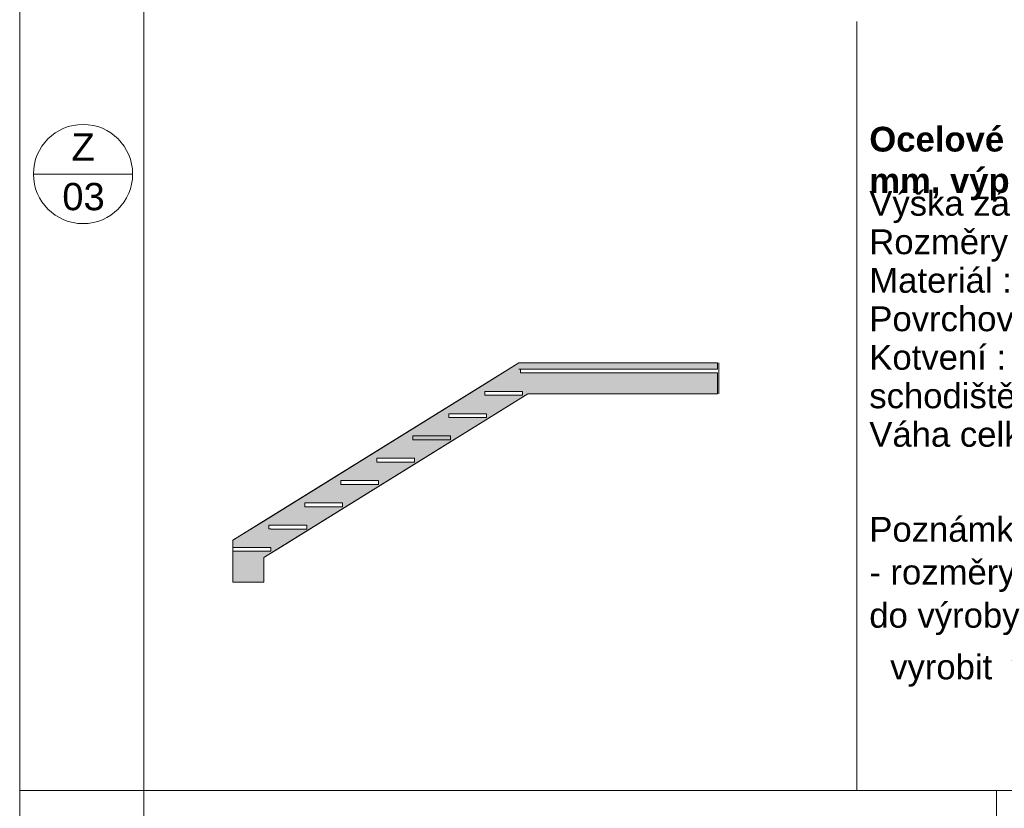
# Model space of a CAD drawing. Header units: millimetres. Extents: x 15381 to 191117, y -190522 to 367005.
# Tile 9 of 71: x 67117 to 75055, y -40912 to -34551. Entities that reach past the tile are written whole.
import ezdxf

# ---------------------------------------------------------------- set-up
doc = ezdxf.new("R2010")
doc.units = ezdxf.units.MM
doc.header["$MEASUREMENT"] = 0
for name, color, linetype in [('Interiér - schodiště', 7, 'Continuous'), ('Konstrukce – Dělicí čáry vrstev', 7, 'Continuous'), ('Výplně – Řezové', 7, 'Continuous')]:
    doc.layers.add(name, color=color, linetype=linetype)
doc.styles.add('GENEROVANÝ_STYL_1', font='txt')
doc.styles.add('GENEROVANÝ_STYL_2', font='txt')

msp = doc.modelspace()

# ---------------------------------------------------------------- hatches: boundary and pattern name
at = {"layer": 'Interiér - schodiště', "linetype": 'Continuous', "lineweight": 0, "true_color": 0x333333}
h = msp.add_hatch(color=250, dxfattribs=at)
h.paths.add_polyline_path([(68835.9, -39088.8), (69085.9, -39088.8), (69085.9, -38889), (71212.9, -37568.8), (72741.9, -37568.8), (72741.9, -37399.8), (71171.1, -37399.8), (71171.1, -37398.8), (71155.9, -37398.8), (71155.9, -37368.8), (72741.9, -37368.8), (72741.9, -37318.8), (71141.6, -37318.8), (68835.9, -38749.9), (68835.9, -38808.8), (69140.9, -38808.8), (69140.9, -38838.8), (68835.9, -38838.8)])
h.paths.add_polyline_path([(69141.1, -38658.8), (69125.9, -38658.8), (69125.9, -38628.8), (69430.9, -38628.8), (69430.9, -38658.8), (69431.1, -38658.8), (69431.1, -38659.8), (69141.1, -38659.8)], flags=0)
h.paths.add_polyline_path([(69415.9, -38448.8), (69720.9, -38448.8), (69720.9, -38478.8), (69721.1, -38478.8), (69721.1, -38479.8), (69431.1, -38479.8), (69431.1, -38478.8), (69415.9, -38478.8)], flags=0)
h.paths.add_polyline_path([(69705.9, -38298.8), (69705.9, -38268.8), (70010.9, -38268.8), (70010.9, -38298.8), (70011.1, -38298.8), (70011.1, -38299.8), (69721.1, -38299.8), (69721.1, -38298.8)], flags=0)
h.paths.add_polyline_path([(69995.9, -38088.8), (70300.9, -38088.8), (70300.9, -38118.8), (70301.1, -38118.8), (70301.1, -38119.8), (70011.1, -38119.8), (70011.1, -38118.8), (69995.9, -38118.8)], flags=0)
h.paths.add_polyline_path([(70285.9, -37908.8), (70590.9, -37908.8), (70590.9, -37938.8), (70591.1, -37938.8), (70591.1, -37939.8), (70301.1, -37939.8), (70301.1, -37938.8), (70285.9, -37938.8)], flags=0)
h.paths.add_polyline_path([(70575.9, -37728.8), (70880.9, -37728.8), (70880.9, -37758.8), (70881.1, -37758.8), (70881.1, -37759.8), (70591.1, -37759.8), (70591.1, -37758.8), (70575.9, -37758.8)], flags=0)
h.paths.add_polyline_path([(70881.1, -37578.8), (70865.9, -37578.8), (70865.9, -37548.8), (71170.9, -37548.8), (71170.9, -37578.8), (71171.1, -37578.8), (71171.1, -37579.8), (70881.1, -37579.8)], flags=0)
at = {"layer": 'Výplně – Řezové', "linetype": 'Continuous', "lineweight": 20, "true_color": 0xffaaaa}
for points in [[(71171.1, -37399.8), (71445.9, -37399.8), (71445.9, -37398.8), (71171.1, -37398.8)], [(70881.1, -37579.8), (71171.1, -37579.8), (71171.1, -37578.8), (70881.1, -37578.8)], [(70591.1, -37759.8), (70881.1, -37759.8), (70881.1, -37758.8), (70591.1, -37758.8)], [(70285.9, -37938.8), (70590.9, -37938.8), (70590.9, -37908.8), (70285.9, -37908.8)], [(70301.1, -37939.8), (70591.1, -37939.8), (70591.1, -37938.8), (70301.1, -37938.8)], [(70011.1, -38119.8), (70301.1, -38119.8), (70301.1, -38118.8), (70011.1, -38118.8)], [(69721.1, -38299.8), (70011.1, -38299.8), (70011.1, -38298.8), (69721.1, -38298.8)], [(69431.1, -38479.8), (69721.1, -38479.8), (69721.1, -38478.8), (69431.1, -38478.8)], [(69141.1, -38659.8), (69431.1, -38659.8), (69431.1, -38658.8), (69141.1, -38658.8)]]:
    msp.add_hatch(color=21, dxfattribs=at).paths.add_polyline_path(points)

# ---------------------------------------------------------------- linework, layer by layer
at = {"color": 7, "linetype": 'Continuous', "lineweight": 20}
for p, q in [((67117.4, -19571.8), (67117.4, -47271.8)), ((68117.4, -28303.9), (68117.4, -47271.8)), ((73867.4, -34566.4), (73867.4, -40768.1)), ((67228, -35796), (68028, -35796)), ((67117.4, -40768.1), (86117.4, -40768.1)), ((74993.3, -40768.1), (74993.3, -47271.8))]:
    msp.add_line(p, q, dxfattribs=at)
at = {"color": 7, "linetype": 'Continuous', "lineweight": 13}
for p, q in [((71142.3, -37368.8), (72741.9, -37368.8)), ((72741.9, -37568.8), (71446.6, -37568.8))]:
    msp.add_line(p, q, dxfattribs=at)
at = {"color": 1, "linetype": 'Continuous', "lineweight": 18}
msp.add_line((72753.9, -37318.8), (72753.9, -37568.8), dxfattribs=at)
at = {"color": 7, "linetype": 'Continuous', "lineweight": 20}
msp.add_circle((67628, -35796), 400, dxfattribs=at)
at = {"layer": 'Interiér - schodiště', "color": 7, "linetype": 'Continuous', "lineweight": 13}
for p, q in [((70839.5, -37506.3), (71141.6, -37318.8)), ((71141.6, -37318.8), (71445.9, -37318.8)), ((71171.1, -37398.8), (71171.1, -37399.8)), ((71445.9, -37399.8), (71171.1, -37399.8)), ((71445.9, -37398.8), (71445.9, -37399.8)), ((70549.5, -37686.3), (70839.5, -37506.3)), ((70881.1, -37578.8), (70881.1, -37579.8)), ((71171.1, -37579.8), (70881.1, -37579.8)), ((70971.4, -37718.7), (71212.9, -37568.8)), ((71171.1, -37578.8), (71170.9, -37578.8)), ((71171.1, -37578.8), (71171.1, -37579.8)), ((71212.9, -37568.8), (71445.9, -37568.8)), ((70259.5, -37866.3), (70549.5, -37686.3)), ((70591.1, -37758.8), (70591.1, -37759.8)), ((70881.1, -37759.8), (70591.1, -37759.8)), ((70681.4, -37898.7), (70971.4, -37718.7)), ((70881.1, -37758.8), (70880.9, -37758.8)), ((70881.1, -37758.8), (70881.1, -37759.8)), ((69969.5, -38046.3), (70259.5, -37866.3)), ((70285.9, -37908.8), (70285.9, -37938.8)), ((70590.9, -37908.8), (70285.9, -37908.8)), ((70301.1, -37938.8), (70285.9, -37938.8)), ((70301.1, -37938.8), (70301.1, -37939.8)), ((70591.1, -37939.8), (70301.1, -37939.8)), ((70391.4, -38078.7), (70681.4, -37898.7)), ((70590.9, -37908.8), (70590.9, -37938.8)), ((70591.1, -37938.8), (70590.9, -37938.8)), ((70591.1, -37938.8), (70591.1, -37939.8)), ((69679.5, -38226.3), (69969.5, -38046.3)), ((70101.4, -38258.7), (70391.4, -38078.7)), ((70011.1, -38118.8), (70011.1, -38119.8)), ((70301.1, -38119.8), (70011.1, -38119.8)), ((70301.1, -38118.8), (70300.9, -38118.8)), ((70301.1, -38118.8), (70301.1, -38119.8)), ((69389.5, -38406.3), (69679.5, -38226.3)), ((69811.4, -38438.7), (70101.4, -38258.7)), ((69721.1, -38298.8), (69721.1, -38299.8)), ((70011.1, -38299.8), (69721.1, -38299.8)), ((70011.1, -38298.8), (70010.9, -38298.8)), ((70011.1, -38298.8), (70011.1, -38299.8)), ((69099.5, -38586.3), (69389.5, -38406.3)), ((69431.1, -38478.8), (69431.1, -38479.8)), ((69721.1, -38479.8), (69431.1, -38479.8)), ((69521.4, -38618.7), (69811.4, -38438.7)), ((69721.1, -38478.8), (69720.9, -38478.8)), ((69721.1, -38478.8), (69721.1, -38479.8)), ((68835.9, -38749.9), (69099.5, -38586.3)), ((69231.4, -38798.7), (69521.4, -38618.7)), ((69141.1, -38658.8), (69141.1, -38659.8)), ((69431.1, -38659.8), (69141.1, -38659.8)), ((69431.1, -38658.8), (69430.9, -38658.8)), ((69431.1, -38658.8), (69431.1, -38659.8)), ((68835.9, -38808.8), (68835.9, -38749.9)), ((68835.9, -38808.8), (68835.9, -38838.8)), ((69085.9, -38889), (69231.4, -38798.7)), ((69140.9, -38808.8), (69140.9, -38838.8)), ((69140.9, -38838.8), (68835.9, -38838.8)), ((68835.9, -39088.8), (68835.9, -38838.8)), ((69085.9, -39088.8), (69085.9, -38889)), ((68835.9, -39088.8), (69085.9, -39088.8))]:
    msp.add_line(p, q, dxfattribs=at)
at = {"layer": 'Interiér - schodiště', "color": 7, "linetype": 'Continuous', "lineweight": 13, "flags": 128}
for points in [[(68835.9, -39088.8), (69085.9, -39088.8), (69085.9, -38889), (71212.9, -37568.8), (72741.9, -37568.8), (72741.9, -37399.8), (71171.1, -37399.8), (71171.1, -37398.8), (71155.9, -37398.8), (71155.9, -37368.8), (72741.9, -37368.8), (72741.9, -37318.8), (71141.6, -37318.8), (68835.9, -38749.9), (68835.9, -38808.8), (69140.9, -38808.8), (69140.9, -38838.8), (68835.9, -38838.8)], [(70881.1, -37578.8), (70865.9, -37578.8), (70865.9, -37548.8), (71170.9, -37548.8), (71170.9, -37578.8), (71171.1, -37578.8), (71171.1, -37579.8), (70881.1, -37579.8)], [(70575.9, -37728.8), (70880.9, -37728.8), (70880.9, -37758.8), (70881.1, -37758.8), (70881.1, -37759.8), (70591.1, -37759.8), (70591.1, -37758.8), (70575.9, -37758.8)], [(70285.9, -37908.8), (70590.9, -37908.8), (70590.9, -37938.8), (70591.1, -37938.8), (70591.1, -37939.8), (70301.1, -37939.8), (70301.1, -37938.8), (70285.9, -37938.8)], [(69995.9, -38088.8), (70300.9, -38088.8), (70300.9, -38118.8), (70301.1, -38118.8), (70301.1, -38119.8), (70011.1, -38119.8), (70011.1, -38118.8), (69995.9, -38118.8)], [(69705.9, -38298.8), (69705.9, -38268.8), (70010.9, -38268.8), (70010.9, -38298.8), (70011.1, -38298.8), (70011.1, -38299.8), (69721.1, -38299.8), (69721.1, -38298.8)], [(69415.9, -38448.8), (69720.9, -38448.8), (69720.9, -38478.8), (69721.1, -38478.8), (69721.1, -38479.8), (69431.1, -38479.8), (69431.1, -38478.8), (69415.9, -38478.8)], [(69141.1, -38658.8), (69125.9, -38658.8), (69125.9, -38628.8), (69430.9, -38628.8), (69430.9, -38658.8), (69431.1, -38658.8), (69431.1, -38659.8), (69141.1, -38659.8)]]:
    msp.add_lwpolyline(points, close=True, dxfattribs=at)
at = {"layer": 'Konstrukce – Dělicí čáry vrstev', "color": 7, "linetype": 'Continuous', "lineweight": 13}
msp.add_line((70590.9, -37938.8), (70301.1, -37938.8), dxfattribs=at)
at = {"layer": 'Výplně – Řezové', "color": 7, "linetype": 'Continuous', "lineweight": 13, "flags": 128}
for points in [[(70285.9, -37938.8), (70590.9, -37938.8), (70590.9, -37908.8), (70285.9, -37908.8)], [(70301.1, -37939.8), (70591.1, -37939.8), (70591.1, -37938.8), (70301.1, -37938.8)], [(70011.1, -38119.8), (70301.1, -38119.8), (70301.1, -38118.8), (70011.1, -38118.8)]]:
    msp.add_lwpolyline(points, close=True, dxfattribs=at)

# ---------------------------------------------------------------- texts
at = {"color": 7, "linetype": 'Continuous', "lineweight": 20, "attachment_point": 7}
for s, insert, char_height, style in [('\\A1;{\\pql;\\fArial|b0|i0|c238|p38;Z}', (67535.4, -35687.2), 220, 'GENEROVANÝ_STYL_1'), ('\\A1;{\\pql;\\fArial|b1|i0|c238|p38;Ocelové nerezové zábradlí schodiště z nosných tyčí 20/20\\P\\pql;\\fArial|b1|i0|c238|p38;\\H0.997982x;mm, výplň tyčí 12/12 mm,madlo z pásoviny \\fArial|b1|i0|c238|p38;12/35\\fArial|b1|i0|c238|p38; mm\\fArial|b1|i0|c238|p38;,\\P\\pql;\\fArial|b1|i0|c238|p38;\\H1.002022x;}', (73966.7, -36008), 200, 'GENEROVANÝ_STYL_2'), ('\\A1;{\\pql;\\fArial|b0|i0|c238|p38;03}', (67461, -36091), 220, 'GENEROVANÝ_STYL_1'), ('\\A1;{\\pql;\\fArial|b0|i0|c238|p38;Poznámka:}', (73966.7, -38764.3), 200, 'GENEROVANÝ_STYL_1'), ('\\A1;{\\pql;\\fArial|b0|i0|c238|p38;- rozměry prvku je nutné zaměřit přímo na stavbě před zadáním prvku}', (73966.7, -39166.8), 200, 'GENEROVANÝ_STYL_1'), ('\\A1;{\\pql;\\fArial|b0|i0|c238|p38;do výroby}', (73966.7, -39514.9), 200, 'GENEROVANÝ_STYL_1'), ('\\A1;{\\pql;\\fArial|b0|i0|c238|p38;vyrobit  v souladu s ČSN }', (74134.9, -39931.5), 200, 'GENEROVANÝ_STYL_1')]:
    msp.add_mtext(s, dxfattribs=dict(at, insert=insert, char_height=char_height, style=style))
at = {"color": 7, "linetype": 'Continuous', "lineweight": 20, "insert": (73966.7, -38055.6), "char_height": 200, "width": 8450.6, "attachment_point": 7, "line_spacing_factor": 0.931401, "style": 'GENEROVANÝ_STYL_1'}
msp.add_mtext('\\A1;{\\pql;\\fArial|b0|i0|c238|p38;Výška zábradlí : ^I 900 mm \\P\\pql;\\fArial|b0|i0|c238|p38;Rozměry : ^I^I0,94+1,65+2,72m\\P\\pql;\\fArial|b0|i0|c238|p38;Materiál : ^I^I^IOcel\\P\\pql;\\fArial|b0|i0|c238|p38;Povrchová úprava :^IPozinkování + černý nátěr\\P\\pql;\\fArial|b0|i0|c238|p38;Kotvení : ^I^I^IKotvení nosných slouků do bočnice schodiště(vnější strana)\\P\\pql;\\fArial|b0|i0|c238|p38;Váha celkem :^I^I\\fArial|b0|i0|c238|p38;83,7\\fArial|b0|i0|c238|p38; kg}', dxfattribs=at)

doc.saveas('drawing.dxf')
